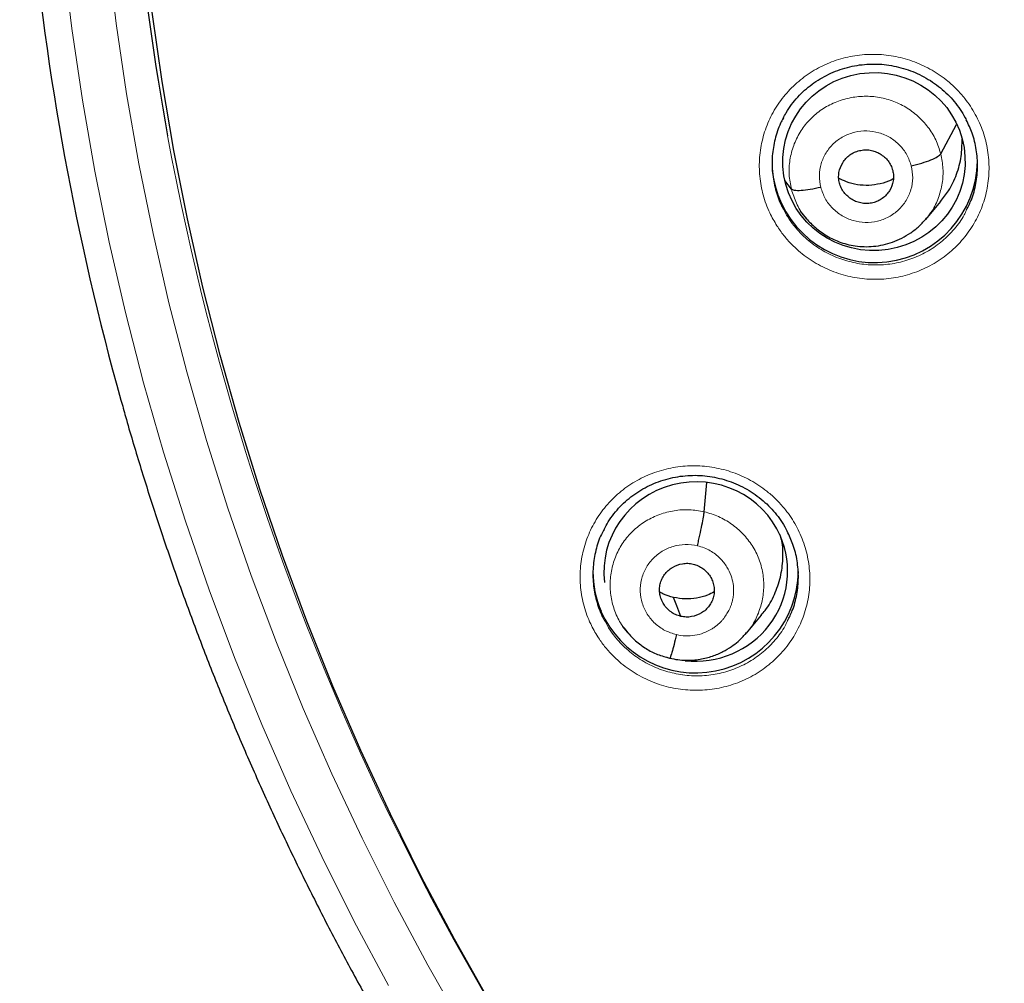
# Model space of a CAD drawing. Header units: millimetres. Extents: x 8 to 2385, y 12 to 2606.
# Tile 107 of 156: x 1012 to 1029, y 1840 to 1856. Entities that reach past the tile are written whole.
import ezdxf

# ---------------------------------------------------------------- set-up
doc = ezdxf.new("R2010")
doc.units = ezdxf.units.MM

msp = doc.modelspace()

# ---------------------------------------------------------------- linework, layer by layer
at = {"color": 7, "linetype": 'Continuous', "lineweight": 30}
for p, q in [((1027.735, 1854.188), (1027.998, 1854.673)), ((1025.264, 1853.603), (1025.157, 1853.749)), ((1026.058, 1853.706), (1026.058, 1853.706)), ((1027.488, 1853.102), (1027.734, 1853.398)), ((1025.409, 1853.241), (1025.509, 1853.12)), ((1023.822, 1848.267), (1023.865, 1848.749)), ((1024.521, 1846.26), (1024.767, 1846.555)), ((1022.47, 1846.37), (1022.546, 1846.278)), ((1022.539, 1846.287), (1022.555, 1846.27)), ((1022.557, 1846.272), (1022.55, 1846.282)), ((1024.517, 1846.263), (1024.496, 1846.239))]:
    msp.add_line(p, q, dxfattribs=at)
at = {"color": 252, "linetype": 'Continuous', "lineweight": 0}
for p, q in [((1022.578, 1846.246), (1022.557, 1846.272)), ((1023.249, 1845.842), (1023.103, 1845.891))]:
    msp.add_line(p, q, dxfattribs=at)
at = {"color": 252, "linetype": 'Continuous', "lineweight": 0, "flags": 128}
for points in [[(1019.836, 1839.742), (1019.251, 1840.768), (1018.693, 1841.81), (1018.163, 1842.865), (1017.661, 1843.933), (1017.188, 1845.014), (1016.743, 1846.107), (1016.329, 1847.211), (1015.943, 1848.325), (1015.588, 1849.449), (1015.262, 1850.581), (1014.967, 1851.722), (1014.703, 1852.869), (1014.469, 1854.023), (1014.266, 1855.183), (1014.094, 1856.347), (1013.953, 1857.516)], [(1013.216, 1857.45), (1013.359, 1856.262), (1013.534, 1855.079), (1013.74, 1853.901), (1013.978, 1852.728), (1014.247, 1851.562), (1014.547, 1850.403), (1014.877, 1849.252), (1015.238, 1848.111), (1015.63, 1846.978), (1016.052, 1845.857), (1016.503, 1844.746), (1016.984, 1843.648), (1017.494, 1842.562), (1018.032, 1841.489), (1018.599, 1840.431)]]:
    msp.add_lwpolyline(points, dxfattribs=at)
at = {"color": 7, "linetype": 'Continuous', "lineweight": 30, "flags": 128}
for points in [[(1020.261, 1840.187), (1019.69, 1841.198), (1019.146, 1842.224), (1018.629, 1843.263), (1018.141, 1844.316), (1017.68, 1845.38), (1017.249, 1846.456), (1016.846, 1847.543), (1016.472, 1848.639), (1016.127, 1849.745), (1015.813, 1850.86), (1015.528, 1851.982), (1015.273, 1853.111), (1015.048, 1854.246), (1014.853, 1855.386), (1014.689, 1856.532)], [(1023.433, 1846.537), (1023.368, 1846.713), (1023.316, 1846.851)]]:
    msp.add_lwpolyline(points, dxfattribs=at)
at = {"color": 7, "linetype": 'Continuous', "lineweight": 30}
for centre, radius, start, end in [((1057.855, 1862.309), 43.617, 170.7675, 190.3316), ((1057.812, 1862.317), 45.315, 174.7065, 195.6213), ((1026.583, 1854.065), 1.64, 180.7939, 194.257), ((1026.641, 1854.093), 1.703, 194.6863, 359.059), ((1023.622, 1847.277), 1.642, 180.0133, 203.4054), ((1023.676, 1847.306), 1.704, 203.5669, 359.0215)]:
    msp.add_arc(centre, radius, start, end, dxfattribs=at)
at = {"color": 252, "linetype": 'Continuous', "lineweight": 0}
msp.add_arc((1058.316, 1862.435), 44.094, 190.3853, 222.2633, dxfattribs=at)
at = {"color": 7, "linetype": 'Continuous', "lineweight": 30}
msp.add_ellipse((1026.63, 1854.061), major_axis=(1.506, 0.084), ratio=0.97664, dxfattribs=at)
for start_param, end_param in [(0.28828, 3.146236), (4.486415, 6.571466), (3.765672, 3.774797)]:
    msp.add_ellipse((1023.682, 1847.278), major_axis=(1.511, 0.172), ratio=0.975829, start_param=start_param, end_param=end_param, dxfattribs=at)
at = {"color": 252, "linetype": 'Continuous', "lineweight": 0}
for points, knots in [([(1025.024, 1852.999), (1024.983, 1853.069), (1024.889, 1853.231), (1024.79, 1853.507), (1024.732, 1853.816), (1024.73, 1854.131), (1024.78, 1854.441), (1024.883, 1854.738), (1025.036, 1855.014), (1025.234, 1855.259), (1025.472, 1855.469), (1025.743, 1855.636), (1026.039, 1855.757), (1026.352, 1855.826), (1026.674, 1855.843), (1026.994, 1855.806), (1027.304, 1855.718), (1027.595, 1855.58), (1027.826, 1855.419), (1028.002, 1855.257), (1028.161, 1855.077), (1028.314, 1854.845), (1028.443, 1854.555), (1028.519, 1854.249), (1028.543, 1853.935), (1028.512, 1853.622), (1028.429, 1853.319), (1028.294, 1853.035), (1028.113, 1852.777), (1027.889, 1852.553), (1027.63, 1852.369), (1027.342, 1852.231), (1027.034, 1852.141), (1026.714, 1852.105), (1026.392, 1852.121), (1026.077, 1852.191), (1025.778, 1852.31), (1025.503, 1852.478), (1025.292, 1852.66), (1025.134, 1852.838), (1025.061, 1852.945), (1025.024, 1852.999)], [0, 0, 0, 0, 0.0206963, 0.0475019, 0.0743075, 0.1010994, 0.1278914, 0.1546929, 0.1814945, 0.2083248, 0.2351553, 0.2620209, 0.2888867, 0.3157788, 0.3426709, 0.3695691, 0.3964671, 0.423348, 0.4502287, 0.4670331, 0.4838375, 0.5106337, 0.5374298, 0.5642262, 0.5910227, 0.6178151, 0.6446076, 0.6714165, 0.6982255, 0.7250669, 0.7519083, 0.7787839, 0.8056595, 0.832556, 0.8594525, 0.8863476, 0.9132425, 0.9401143, 0.9669859, 0.983493, 1, 1, 1, 1]), ([(1025.264, 1853.603), (1025.248, 1853.683), (1025.216, 1853.844), (1025.233, 1854.091), (1025.294, 1854.329), (1025.401, 1854.551), (1025.551, 1854.747), (1025.737, 1854.91), (1025.954, 1855.033), (1026.19, 1855.113), (1026.438, 1855.148), (1026.689, 1855.136), (1026.932, 1855.074), (1027.159, 1854.967), (1027.361, 1854.818), (1027.528, 1854.635), (1027.661, 1854.424), (1027.71, 1854.267), (1027.735, 1854.188)], [0, 0, 0, 0, 0.06259, 0.125095, 0.187627, 0.250136, 0.312638, 0.375087, 0.437502, 0.5, 0.562498, 0.624914, 0.687363, 0.749864, 0.812374, 0.874905, 0.937409, 1, 1, 1, 1]), ([(1025.75, 1853.634), (1025.739, 1853.699), (1025.716, 1853.83), (1025.749, 1854.028), (1025.83, 1854.21), (1025.957, 1854.365), (1026.121, 1854.483), (1026.31, 1854.555), (1026.513, 1854.576), (1026.714, 1854.545), (1026.901, 1854.464), (1027.06, 1854.338), (1027.184, 1854.177), (1027.227, 1854.051), (1027.248, 1853.988)], [0, 0, 0, 0, 0.083335, 0.166671, 0.250005, 0.333339, 0.41667, 0.500002, 0.583331, 0.666664, 0.749998, 0.833331, 0.916665, 1, 1, 1, 1]), ([(1027.735, 1854.188), (1027.751, 1854.108), (1027.782, 1853.947), (1027.766, 1853.7), (1027.704, 1853.463), (1027.613, 1853.264), (1027.527, 1853.159), (1027.493, 1853.118)], [0, 0, 0, 0, 0.215216, 0.430134, 0.645146, 0.860082, 1, 1, 1, 1]), ([(1027.248, 1853.988), (1027.26, 1853.923), (1027.282, 1853.792), (1027.249, 1853.594), (1027.169, 1853.412), (1027.041, 1853.256), (1026.878, 1853.139), (1026.688, 1853.067), (1026.486, 1853.046), (1026.284, 1853.077), (1026.097, 1853.158), (1025.938, 1853.284), (1025.814, 1853.445), (1025.772, 1853.571), (1025.75, 1853.634)], [0, 0, 0, 0, 0.083336, 0.16667, 0.250005, 0.333339, 0.416673, 0.500003, 0.583336, 0.666668, 0.750003, 0.833337, 0.916667, 1, 1, 1, 1]), ([(1025.5, 1853.135), (1025.492, 1853.144), (1025.427, 1853.212), (1025.339, 1853.369), (1025.289, 1853.525), (1025.264, 1853.603)], [0, 0, 0, 0, 0.06641, 0.532884, 1, 1, 1, 1]), ([(1025.133, 1853.274), (1025.156, 1853.23), (1025.205, 1853.135), (1025.304, 1853), (1025.443, 1852.841), (1025.633, 1852.678), (1025.878, 1852.528), (1026.146, 1852.421), (1026.334, 1852.379), (1026.523, 1852.353), (1026.716, 1852.343), (1027.002, 1852.375), (1027.277, 1852.455), (1027.534, 1852.578), (1027.767, 1852.742), (1027.965, 1852.943), (1028.098, 1853.12), (1028.149, 1853.234), (1028.162, 1853.262)], [0, 0, 0, 0, 0.0400476, 0.0869701, 0.1338927, 0.2102689, 0.2866457, 0.3630173, 0.4393895, 0.4396066, 0.5160819, 0.5925575, 0.6689741, 0.7453904, 0.8217052, 0.8980196, 0.9742343, 1, 1, 1, 1]), ([(1022.06, 1846.199), (1022.019, 1846.269), (1021.925, 1846.43), (1021.826, 1846.704), (1021.768, 1847.013), (1021.765, 1847.327), (1021.814, 1847.636), (1021.918, 1847.933), (1022.07, 1848.208), (1022.268, 1848.453), (1022.505, 1848.663), (1022.776, 1848.829), (1023.072, 1848.95), (1023.386, 1849.019), (1023.707, 1849.036), (1024.028, 1849), (1024.338, 1848.912), (1024.629, 1848.773), (1024.86, 1848.613), (1025.037, 1848.451), (1025.195, 1848.272), (1025.348, 1848.04), (1025.477, 1847.751), (1025.554, 1847.446), (1025.578, 1847.133), (1025.548, 1846.821), (1025.465, 1846.518), (1025.33, 1846.235), (1025.15, 1845.977), (1024.926, 1845.754), (1024.667, 1845.569), (1024.379, 1845.432), (1024.071, 1845.342), (1023.752, 1845.306), (1023.429, 1845.322), (1023.114, 1845.391), (1022.815, 1845.511), (1022.54, 1845.678), (1022.328, 1845.861), (1022.17, 1846.038), (1022.096, 1846.146), (1022.06, 1846.199)], [0, 0, 0, 0, 0.020515, 0.047296, 0.074076, 0.100853, 0.12763, 0.154433, 0.181236, 0.208083, 0.23493, 0.261821, 0.288712, 0.315627, 0.342542, 0.36945, 0.396358, 0.423232, 0.450106, 0.466889, 0.483672, 0.510448, 0.537225, 0.564002, 0.590779, 0.617561, 0.644343, 0.671158, 0.697974, 0.724836, 0.751698, 0.778599, 0.805501, 0.832417, 0.859333, 0.886233, 0.913133, 0.939992, 0.966852, 0.983426, 1, 1, 1, 1]), ([(1022.55, 1846.282), (1022.517, 1846.321), (1022.431, 1846.423), (1022.338, 1846.62), (1022.272, 1846.856), (1022.257, 1847.102), (1022.291, 1847.345), (1022.37, 1847.578), (1022.493, 1847.791), (1022.658, 1847.975), (1022.857, 1848.123), (1023.082, 1848.23), (1023.324, 1848.292), (1023.575, 1848.311), (1023.74, 1848.281), (1023.822, 1848.267)], [0, 0, 0, 0, 0.049069, 0.12833, 0.207522, 0.286671, 0.365926, 0.445185, 0.524339, 0.603533, 0.682794, 0.762065, 0.841364, 0.920629, 1, 1, 1, 1]), ([(1023.822, 1848.267), (1023.902, 1848.243), (1024.063, 1848.197), (1024.279, 1848.069), (1024.468, 1847.907), (1024.622, 1847.711), (1024.734, 1847.49), (1024.799, 1847.252), (1024.813, 1847.007), (1024.781, 1846.763), (1024.699, 1846.533), (1024.61, 1846.362), (1024.535, 1846.283), (1024.517, 1846.263)], [0, 0, 0, 0, 0.096963, 0.193801, 0.290679, 0.38752, 0.48435, 0.581095, 0.677787, 0.774609, 0.871436, 0.968136, 1, 1, 1, 1]), ([(1023.362, 1846.235), (1023.297, 1846.255), (1023.168, 1846.295), (1023.003, 1846.415), (1022.873, 1846.569), (1022.789, 1846.752), (1022.755, 1846.949), (1022.775, 1847.147), (1022.846, 1847.334), (1022.965, 1847.495), (1023.122, 1847.621), (1023.307, 1847.702), (1023.509, 1847.736), (1023.642, 1847.715), (1023.709, 1847.705)], [0, 0, 0, 0, 0.083337, 0.16667, 0.250005, 0.333339, 0.416673, 0.500005, 0.583339, 0.666674, 0.750004, 0.833336, 0.916667, 1, 1, 1, 1]), ([(1023.709, 1847.705), (1023.747, 1847.694), (1023.821, 1847.675), (1023.951, 1847.61), (1024.085, 1847.507), (1024.2, 1847.363), (1024.269, 1847.217), (1024.302, 1847.083), (1024.31, 1846.981), (1024.306, 1846.911), (1024.302, 1846.867), (1024.295, 1846.829), (1024.289, 1846.799), (1024.28, 1846.764), (1024.263, 1846.71), (1024.232, 1846.638), (1024.186, 1846.559), (1024.142, 1846.498), (1024.1, 1846.451), (1024.067, 1846.418), (1024.03, 1846.386), (1023.989, 1846.355), (1023.918, 1846.308), (1023.812, 1846.257), (1023.666, 1846.219), (1023.513, 1846.207), (1023.412, 1846.226), (1023.362, 1846.235)], [0, 0, 0, 0, 0.04849, 0.094549, 0.179687, 0.255806, 0.322841, 0.380812, 0.429641, 0.450651, 0.469396, 0.485878, 0.500094, 0.507852, 0.532111, 0.571521, 0.606199, 0.647531, 0.66592, 0.685359, 0.705847, 0.727393, 0.750007, 0.811672, 0.873878, 0.936588, 1, 1, 1, 1]), ([(1022.169, 1846.477), (1022.192, 1846.433), (1022.241, 1846.338), (1022.34, 1846.203), (1022.48, 1846.043), (1022.67, 1845.88), (1022.916, 1845.73), (1023.183, 1845.624), (1023.371, 1845.582), (1023.561, 1845.556), (1023.754, 1845.546), (1024.04, 1845.578), (1024.315, 1845.658), (1024.573, 1845.781), (1024.805, 1845.945), (1025.002, 1846.145), (1025.135, 1846.322), (1025.187, 1846.435), (1025.199, 1846.464)], [0, 0, 0, 0, 0.040122, 0.087196, 0.134271, 0.210539, 0.286809, 0.363072, 0.439336, 0.439697, 0.516171, 0.592646, 0.669082, 0.745519, 0.821841, 0.898163, 0.974344, 1, 1, 1, 1])]:
    msp.add_open_spline(points, degree=3, knots=knots, dxfattribs=at)
at = {"color": 7, "linetype": 'Continuous', "lineweight": 30}
for points, knots in [([(1025.128, 1854.775), (1025.144, 1854.807), (1025.185, 1854.886), (1025.266, 1855.005), (1025.368, 1855.129), (1025.481, 1855.242), (1025.604, 1855.342), (1025.738, 1855.431), (1025.881, 1855.508), (1026.032, 1855.571), (1026.189, 1855.621), (1026.35, 1855.655), (1026.514, 1855.674), (1026.677, 1855.677), (1026.839, 1855.664), (1026.999, 1855.636), (1027.156, 1855.594), (1027.31, 1855.536), (1027.459, 1855.465), (1027.6, 1855.379), (1027.731, 1855.282), (1027.852, 1855.173), (1027.961, 1855.054), (1028.057, 1854.925), (1028.122, 1854.822), (1028.151, 1854.761), (1028.157, 1854.748)], [0, 0, 0, 0, 0.029001, 0.073313, 0.117151, 0.160336, 0.203145, 0.2464, 0.290159, 0.334266, 0.378532, 0.422712, 0.466619, 0.510138, 0.553136, 0.596226, 0.639695, 0.683459, 0.727397, 0.77135, 0.815154, 0.85871, 0.901887, 0.944915, 0.988369, 1, 1, 1, 1]), ([(1025.131, 1854.778), (1025.115, 1854.751), (1025.053, 1854.643), (1024.987, 1854.433), (1024.94, 1854.157), (1024.943, 1853.875), (1024.996, 1853.599), (1025.063, 1853.397), (1025.121, 1853.295), (1025.133, 1853.274)], [0, 0, 0, 0, 0.059723, 0.238971, 0.418139, 0.597307, 0.776561, 0.955815, 1, 1, 1, 1]), ([(1028.162, 1853.262), (1028.19, 1853.318), (1028.261, 1853.456), (1028.323, 1853.698), (1028.352, 1853.978), (1028.329, 1854.258), (1028.268, 1854.52), (1028.191, 1854.678), (1028.156, 1854.751)], [0, 0, 0, 0, 0.120027, 0.301227, 0.482425, 0.663642, 0.844859, 1, 1, 1, 1]), ([(1027.729, 1853.401), (1027.776, 1853.458), (1027.888, 1853.594), (1028.004, 1853.849), (1028.084, 1854.139), (1028.087, 1854.338), (1028.088, 1854.434)], [0, 0, 0, 0, 0.195872, 0.46921, 0.742643, 1, 1, 1, 1]), ([(1026.058, 1853.706), (1026.053, 1853.735), (1026.042, 1853.793), (1026.051, 1853.909), (1026.093, 1854.02), (1026.163, 1854.114), (1026.228, 1854.173), (1026.305, 1854.217), (1026.389, 1854.245), (1026.477, 1854.257), (1026.566, 1854.253), (1026.652, 1854.23), (1026.759, 1854.178), (1026.85, 1854.098), (1026.914, 1853.999), (1026.931, 1853.943), (1026.94, 1853.915)], [0, 0, 0, 0, 0.062684, 0.125227, 0.250207, 0.312844, 0.375207, 0.437537, 0.5, 0.562464, 0.624794, 0.687157, 0.749794, 0.874774, 0.937316, 1, 1, 1, 1]), ([(1027.248, 1853.988), (1027.307, 1854.004), (1027.425, 1854.034), (1027.579, 1854.089), (1027.695, 1854.145), (1027.721, 1854.174), (1027.735, 1854.188)], [0, 0, 0, 0, 0.251715, 0.500917, 0.749289, 1, 1, 1, 1]), ([(1026.94, 1853.915), (1026.946, 1853.887), (1026.957, 1853.829), (1026.948, 1853.713), (1026.906, 1853.601), (1026.836, 1853.508), (1026.77, 1853.449), (1026.694, 1853.405), (1026.61, 1853.377), (1026.521, 1853.364), (1026.432, 1853.369), (1026.346, 1853.392), (1026.239, 1853.444), (1026.149, 1853.524), (1026.085, 1853.623), (1026.067, 1853.679), (1026.058, 1853.706)], [0, 0, 0, 0, 0.062684, 0.125226, 0.250206, 0.312842, 0.375206, 0.437536, 0.499999, 0.562463, 0.624793, 0.687156, 0.749793, 0.874773, 0.937316, 1, 1, 1, 1]), ([(1026.95, 1853.776), (1026.938, 1853.769), (1026.872, 1853.729), (1026.735, 1853.69), (1026.547, 1853.661), (1026.356, 1853.673), (1026.186, 1853.715), (1026.088, 1853.766), (1026.046, 1853.788)], [0, 0, 0, 0, 0.044286, 0.245992, 0.447698, 0.648973, 0.850356, 1, 1, 1, 1]), ([(1025.75, 1853.634), (1025.691, 1853.621), (1025.572, 1853.595), (1025.42, 1853.578), (1025.305, 1853.578), (1025.278, 1853.595), (1025.264, 1853.603)], [0, 0, 0, 0, 0.248345, 0.499423, 0.750549, 1, 1, 1, 1]), ([(1025.497, 1853.134), (1025.519, 1853.108), (1025.563, 1853.058), (1025.642, 1852.985), (1025.73, 1852.914), (1025.861, 1852.822), (1026.014, 1852.745), (1026.183, 1852.691), (1026.323, 1852.663), (1026.471, 1852.65), (1026.626, 1852.656), (1026.782, 1852.682), (1026.939, 1852.727), (1027.093, 1852.793), (1027.241, 1852.881), (1027.382, 1852.989), (1027.461, 1853.078), (1027.501, 1853.123)], [0, 0, 0, 0, 0.0466827, 0.0936678, 0.1421839, 0.1933441, 0.3037253, 0.363098, 0.4251839, 0.4899427, 0.557214, 0.6262477, 0.6971104, 0.7699087, 0.8446643, 0.9213573, 1, 1, 1, 1]), ([(1014.173, 1850.112), (1014.198, 1850.023), (1014.297, 1849.662), (1014.486, 1849.032), (1014.741, 1848.224), (1015.012, 1847.42), (1015.298, 1846.621), (1015.598, 1845.828), (1015.914, 1845.04), (1016.244, 1844.258), (1016.589, 1843.482), (1016.948, 1842.713), (1017.322, 1841.95), (1017.709, 1841.194), (1018.111, 1840.445), (1018.527, 1839.703), (1018.956, 1838.969), (1019.4, 1838.243), (1019.856, 1837.525), (1020.326, 1836.815), (1020.809, 1836.114), (1021.306, 1835.422), (1021.815, 1834.738), (1022.336, 1834.064), (1022.871, 1833.4), (1023.417, 1832.745), (1023.976, 1832.1), (1024.547, 1831.466), (1025.129, 1830.841), (1025.723, 1830.228), (1026.328, 1829.625), (1026.945, 1829.033), (1027.572, 1828.453), (1028.211, 1827.883), (1028.86, 1827.326), (1029.519, 1826.78), (1030.188, 1826.246), (1030.867, 1825.724), (1031.555, 1825.215), (1032.254, 1824.718), (1032.961, 1824.234), (1033.677, 1823.762), (1034.402, 1823.304), (1035.135, 1822.858), (1035.877, 1822.426), (1036.626, 1822.008), (1037.383, 1821.603), (1038.148, 1821.211), (1038.92, 1820.834), (1039.698, 1820.47), (1040.484, 1820.121), (1041.276, 1819.786), (1042.074, 1819.465), (1042.877, 1819.158), (1043.687, 1818.866), (1044.501, 1818.589), (1045.256, 1818.346), (1045.74, 1818.202), (1045.95, 1818.14)], [0, 0, 0, 0, 0.005926, 0.024077, 0.042228, 0.060378, 0.078529, 0.09668, 0.114831, 0.132982, 0.151133, 0.169284, 0.187435, 0.205587, 0.223738, 0.241889, 0.260041, 0.278193, 0.296344, 0.314496, 0.332648, 0.3508, 0.368952, 0.387104, 0.405257, 0.423409, 0.441562, 0.459714, 0.477867, 0.49602, 0.514172, 0.532325, 0.550478, 0.568632, 0.586785, 0.604938, 0.623092, 0.641245, 0.659399, 0.677552, 0.695706, 0.71386, 0.732014, 0.750168, 0.768322, 0.786477, 0.804631, 0.822785, 0.84094, 0.859094, 0.877249, 0.895404, 0.913558, 0.931713, 0.949868, 0.968023, 0.986178, 1, 1, 1, 1]), ([(1022.164, 1847.972), (1022.18, 1848.004), (1022.221, 1848.083), (1022.301, 1848.201), (1022.403, 1848.326), (1022.516, 1848.438), (1022.639, 1848.538), (1022.772, 1848.627), (1022.915, 1848.703), (1023.066, 1848.767), (1023.223, 1848.816), (1023.385, 1848.85), (1023.548, 1848.869), (1023.711, 1848.872), (1023.873, 1848.86), (1024.033, 1848.832), (1024.191, 1848.789), (1024.345, 1848.732), (1024.493, 1848.661), (1024.634, 1848.576), (1024.766, 1848.478), (1024.887, 1848.37), (1024.996, 1848.251), (1025.091, 1848.122), (1025.158, 1848.019), (1025.188, 1847.956), (1025.195, 1847.942)], [0, 0, 0, 0, 0.029071, 0.073355, 0.117168, 0.160331, 0.203114, 0.24634, 0.290064, 0.33413, 0.37835, 0.42248, 0.466333, 0.509798, 0.552736, 0.595755, 0.639149, 0.682834, 0.726691, 0.770557, 0.814272, 0.857739, 0.900825, 0.943758, 0.987121, 1, 1, 1, 1]), ([(1023.709, 1847.705), (1023.716, 1847.734), (1023.73, 1847.792), (1023.756, 1847.91), (1023.785, 1848.05), (1023.807, 1848.165), (1023.818, 1848.234), (1023.821, 1848.256), (1023.822, 1848.267)], [0, 0, 0, 0, 0.126463, 0.251681, 0.500621, 0.749253, 0.874083, 1, 1, 1, 1]), ([(1022.166, 1847.975), (1022.15, 1847.948), (1022.088, 1847.84), (1022.023, 1847.631), (1021.976, 1847.356), (1021.979, 1847.074), (1022.033, 1846.799), (1022.1, 1846.598), (1022.157, 1846.497), (1022.169, 1846.477)], [0, 0, 0, 0, 0.0601237, 0.2396948, 0.4190689, 0.5984415, 0.7778269, 0.9572119, 1, 1, 1, 1]), ([(1024.762, 1846.559), (1024.785, 1846.584), (1024.878, 1846.683), (1024.989, 1846.896), (1025.092, 1847.184), (1025.13, 1847.488), (1025.125, 1847.728), (1025.086, 1847.858), (1025.077, 1847.891)], [0, 0, 0, 0, 0.070373, 0.284952, 0.499811, 0.71466, 0.92922, 1, 1, 1, 1]), ([(1025.199, 1846.464), (1025.228, 1846.519), (1025.298, 1846.657), (1025.359, 1846.899), (1025.388, 1847.177), (1025.365, 1847.457), (1025.304, 1847.717), (1025.228, 1847.873), (1025.193, 1847.945)], [0, 0, 0, 0, 0.120619, 0.302239, 0.483857, 0.665421, 0.846985, 1, 1, 1, 1]), ([(1023.433, 1846.537), (1023.405, 1846.545), (1023.347, 1846.562), (1023.246, 1846.624), (1023.163, 1846.711), (1023.11, 1846.816), (1023.085, 1846.9), (1023.08, 1846.987), (1023.091, 1847.073), (1023.119, 1847.156), (1023.164, 1847.231), (1023.223, 1847.296), (1023.318, 1847.366), (1023.431, 1847.408), (1023.55, 1847.418), (1023.608, 1847.408), (1023.638, 1847.402)], [0, 0, 0, 0, 0.0626837, 0.1252354, 0.2502261, 0.3128564, 0.3752068, 0.4375259, 0.4999845, 0.5624478, 0.6247776, 0.6871368, 0.7497705, 0.874761, 0.9373133, 1, 1, 1, 1]), ([(1023.638, 1847.402), (1023.666, 1847.394), (1023.723, 1847.377), (1023.825, 1847.316), (1023.908, 1847.228), (1023.961, 1847.124), (1023.985, 1847.039), (1023.991, 1846.952), (1023.98, 1846.866), (1023.951, 1846.783), (1023.907, 1846.708), (1023.848, 1846.643), (1023.753, 1846.574), (1023.64, 1846.532), (1023.521, 1846.521), (1023.463, 1846.532), (1023.433, 1846.537)], [0, 0, 0, 0, 0.062683, 0.125235, 0.250226, 0.312856, 0.375206, 0.437525, 0.499983, 0.562446, 0.624776, 0.687136, 0.74977, 0.87476, 0.937313, 1, 1, 1, 1]), ([(1023.316, 1846.851), (1023.254, 1846.866), (1023.172, 1846.887), (1023.102, 1846.931), (1023.086, 1846.941)], [0, 0, 0, 0, 0.767493, 1, 1, 1, 1]), ([(1023.987, 1846.942), (1023.951, 1846.923), (1023.86, 1846.875), (1023.696, 1846.835), (1023.505, 1846.817), (1023.379, 1846.839), (1023.316, 1846.851)], [0, 0, 0, 0, 0.174522, 0.450005, 0.724707, 1, 1, 1, 1]), ([(1022.555, 1846.27), (1022.598, 1846.222), (1022.688, 1846.121), (1022.857, 1845.999), (1023.048, 1845.899), (1023.186, 1845.864), (1023.254, 1845.846)], [0, 0, 0, 0, 0.230216, 0.487737, 0.744113, 1, 1, 1, 1]), ([(1023.254, 1845.845), (1023.299, 1845.836), (1023.385, 1845.818), (1023.552, 1845.806), (1023.746, 1845.82), (1023.953, 1845.872), (1024.127, 1845.946), (1024.267, 1846.031), (1024.377, 1846.116), (1024.46, 1846.196), (1024.505, 1846.248), (1024.524, 1846.271)], [0, 0, 0, 0, 0.095858, 0.186941, 0.355429, 0.506379, 0.63979, 0.755683, 0.854213, 0.935586, 1, 1, 1, 1]), ([(1023.362, 1846.235), (1023.348, 1846.178), (1023.321, 1846.064), (1023.285, 1845.935), (1023.263, 1845.86), (1023.258, 1845.855), (1023.256, 1845.853)], [0, 0, 0, 0, 0.289552, 0.582297, 0.875046, 1, 1, 1, 1])]:
    msp.add_open_spline(points, degree=3, knots=knots, dxfattribs=at)

doc.saveas('drawing.dxf')
